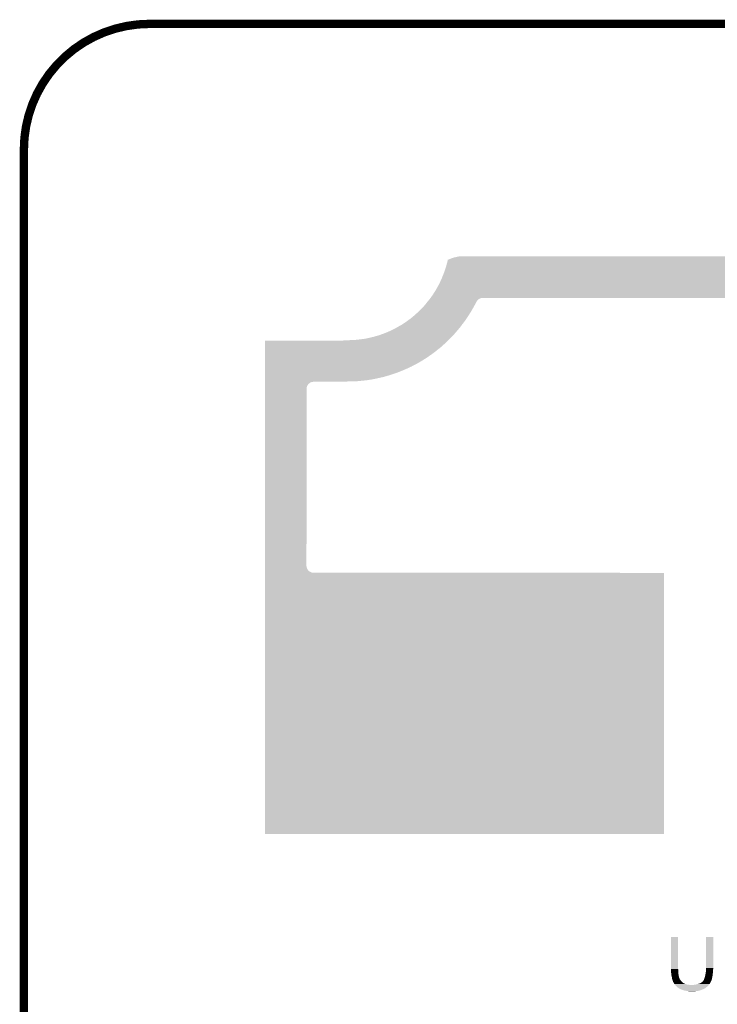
# Model space of a CAD drawing. Extents: x -0.05 to 0.95, y -0.15 to 2.1.
# Tile 24 of 28: x -0.05 to 0.45, y 1.4 to 2.1. Entities that reach past the tile are written whole.
import ezdxf

# ---------------------------------------------------------------- set-up
doc = ezdxf.new("R2010")
doc.units = 0
doc.layers.add('ENOCEAN_5_CLICK_V101_GKO', color=5, linetype='CONTINUOUS')
doc.layers.add('ENOCEAN_5_CLICK_V101_GTO', color=14, linetype='CONTINUOUS')

msp = doc.modelspace()

# ---------------------------------------------------------------- linework, layer by layer
at = {"layer": 'ENOCEAN_5_CLICK_V101_GKO', "const_width": 0.006}
msp.add_lwpolyline([(0.04, 2.1, 0.414214), (-0.05, 2.01)], format="xyb", dxfattribs=at)
for points in [[(0.04, 2.1), (0.86, 2.1)], [(-0.05, -0.15), (-0.05, 2.01)]]:
    msp.add_lwpolyline(points, dxfattribs=at)
at = {"layer": 'ENOCEAN_5_CLICK_V101_GTO'}
for points in [[(0.2533, 1.9311), (0.254, 1.9314), (0.6396, 1.9311), (0.6396, 1.9314)], [(0.254, 1.9314), (0.2566, 1.9324), (0.6396, 1.9314), (0.6396, 1.9324)], [(0.2566, 1.9324), (0.258, 1.9328), (0.6396, 1.9324), (0.6396, 1.9328)], [(0.258, 1.9328), (0.2593, 1.9331), (0.6396, 1.9328), (0.6396, 1.9331)], [(0.2593, 1.9331), (0.2607, 1.9334), (0.6396, 1.9331), (0.6396, 1.9334)], [(0.2607, 1.9334), (0.2621, 1.9336), (0.63858, 1.9334), (0.4042, 1.9336)], [(0.2607, 1.9334), (0.2607, 1.9334), (0.6396, 1.9334), (0.63858, 1.9334)], [(0.2621, 1.9336), (0.2634, 1.9337), (0.4042, 1.9336), (0.287, 1.9337)], [(0.2512, 1.9236), (0.2519, 1.9258), (0.6396, 1.9236), (0.6396, 1.9258)], [(0.2519, 1.9258), (0.252, 1.9259), (0.6396, 1.9258), (0.6396, 1.9259)], [(0.252, 1.9259), (0.2526, 1.9281), (0.6396, 1.9259), (0.6396, 1.9281)], [(0.2526, 1.9282), (0.2532, 1.9304), (0.6396, 1.9282), (0.6396, 1.9304)], [(0.2526, 1.9281), (0.2526, 1.9282), (0.6396, 1.9281), (0.6396, 1.9282)], [(0.2532, 1.9306), (0.2533, 1.9311), (0.6396, 1.9306), (0.6396, 1.9311)], [(0.2532, 1.9304), (0.2532, 1.9306), (0.6396, 1.9304), (0.6396, 1.9306)], [(0.2486, 1.9169), (0.2495, 1.919), (0.6396, 1.9169), (0.6396, 1.919)], [(0.2495, 1.9191), (0.2504, 1.9212), (0.6396, 1.9191), (0.6396, 1.9212)], [(0.2495, 1.919), (0.2495, 1.9191), (0.6396, 1.919), (0.6396, 1.9191)], [(0.2504, 1.9214), (0.2512, 1.9235), (0.6396, 1.9214), (0.6396, 1.9235)], [(0.2504, 1.9212), (0.2504, 1.9214), (0.6396, 1.9212), (0.6396, 1.9214)], [(0.2512, 1.9235), (0.2512, 1.9236), (0.6396, 1.9235), (0.6396, 1.9236)], [(0.2441, 1.9084), (0.2452, 1.9103), (0.6396, 1.9084), (0.6396, 1.9103)], [(0.2452, 1.9104), (0.2453, 1.9105), (0.6396, 1.9104), (0.6396, 1.9105)], [(0.2452, 1.9103), (0.2452, 1.9104), (0.6396, 1.9103), (0.6396, 1.9104)], [(0.2453, 1.9105), (0.2464, 1.9124), (0.6396, 1.9105), (0.6396, 1.9124)], [(0.2464, 1.9125), (0.2465, 1.9126), (0.6396, 1.9125), (0.6396, 1.9126)], [(0.2464, 1.9124), (0.2464, 1.9125), (0.6396, 1.9124), (0.6396, 1.9125)], [(0.2465, 1.9126), (0.2475, 1.9146), (0.6396, 1.9126), (0.6396, 1.9146)], [(0.2475, 1.9146), (0.2476, 1.9147), (0.6396, 1.9146), (0.6396, 1.9147)], [(0.2476, 1.9147), (0.2485, 1.9168), (0.6396, 1.9147), (0.6396, 1.9168)], [(0.2486, 1.9168), (0.2486, 1.9169), (0.6396, 1.9168), (0.6396, 1.9169)], [(0.24037, 1.903), (0.24052, 1.9032), (0.2757, 1.903), (0.2759, 1.9032)], [(0.24052, 1.9032), (0.2406, 1.9033), (0.276, 1.9032), (0.2762, 1.9033)], [(0.24052, 1.9032), (0.24052, 1.9032), (0.2759, 1.9032), (0.276, 1.9032)], [(0.2406, 1.9033), (0.24068, 1.9034), (0.2762, 1.9033), (0.2763, 1.9034)], [(0.24068, 1.9034), (0.24076, 1.9035), (0.2764, 1.9034), (0.2765, 1.9035)], [(0.24068, 1.9034), (0.24068, 1.9034), (0.2763, 1.9034), (0.2764, 1.9034)], [(0.24076, 1.9035), (0.24083, 1.9036), (0.2767, 1.9035), (0.2768, 1.9036)], [(0.24076, 1.9035), (0.24076, 1.9035), (0.2765, 1.9035), (0.2767, 1.9035)], [(0.24083, 1.9036), (0.24091, 1.9037), (0.2771, 1.9036), (0.2772, 1.9037)], [(0.24083, 1.9036), (0.24083, 1.9036), (0.2768, 1.9036), (0.2771, 1.9036)], [(0.24091, 1.9037), (0.24099, 1.9038), (0.2774, 1.9037), (0.2776, 1.9038)], [(0.24091, 1.9037), (0.24091, 1.9037), (0.2772, 1.9037), (0.2774, 1.9037)], [(0.24099, 1.9038), (0.2413, 1.9042), (0.6396, 1.9038), (0.6396, 1.9042)], [(0.2413, 1.9043), (0.2414, 1.9044), (0.6396, 1.9043), (0.6396, 1.9044)], [(0.2413, 1.9042), (0.2413, 1.9043), (0.6396, 1.9042), (0.6396, 1.9043)], [(0.2414, 1.9044), (0.2427, 1.9062), (0.6396, 1.9044), (0.6396, 1.9062)], [(0.2427, 1.9063), (0.2428, 1.9064), (0.6396, 1.9063), (0.6396, 1.9064)], [(0.2427, 1.9062), (0.2427, 1.9063), (0.6396, 1.9062), (0.6396, 1.9063)], [(0.2428, 1.9064), (0.244, 1.9083), (0.6396, 1.9064), (0.6396, 1.9083)], [(0.244, 1.9083), (0.2441, 1.9084), (0.6396, 1.9083), (0.6396, 1.9084)], [(0.605, 1.9037), (0.2776, 1.9038), (0.6396, 1.9037), (0.6396, 1.9038)], [(0.2324, 1.894), (0.2348, 1.8964), (0.2699, 1.894), (0.2713, 1.8964)], [(0.2348, 1.8964), (0.2352, 1.8968), (0.2713, 1.8964), (0.27152, 1.8968)], [(0.2352, 1.8968), (0.2352, 1.8969), (0.27152, 1.8968), (0.27158, 1.8969)], [(0.2353, 1.8969), (0.2368, 1.8986), (0.27158, 1.8969), (0.27253, 1.8986)], [(0.2368, 1.8986), (0.2369, 1.8987), (0.27253, 1.8986), (0.27259, 1.8987)], [(0.2369, 1.8987), (0.23706, 1.8989), (0.27259, 1.8987), (0.2727, 1.8989)], [(0.23706, 1.8989), (0.2383, 1.9004), (0.2727, 1.8989), (0.27348, 1.9004)], [(0.2383, 1.9004), (0.2384, 1.9005), (0.27348, 1.9004), (0.27353, 1.9005)], [(0.2384, 1.9006), (0.23889, 1.9012), (0.27359, 1.9006), (0.2739, 1.9012)], [(0.2384, 1.9005), (0.2384, 1.9006), (0.27353, 1.9005), (0.27359, 1.9006)], [(0.23889, 1.9012), (0.23898, 1.9013), (0.2739, 1.9012), (0.274, 1.9013)], [(0.23898, 1.9013), (0.23914, 1.9015), (0.274, 1.9013), (0.2741, 1.9015)], [(0.23914, 1.9015), (0.23922, 1.9016), (0.2741, 1.9015), (0.2742, 1.9016)], [(0.23922, 1.9016), (0.23931, 1.9017), (0.2742, 1.9016), (0.2742, 1.9017)], [(0.23931, 1.9017), (0.23972, 1.9022), (0.2742, 1.9017), (0.2747, 1.9022)], [(0.23972, 1.9022), (0.2398, 1.9023), (0.2747, 1.9022), (0.27475, 1.9023)], [(0.2398, 1.9023), (0.2399, 1.9024), (0.27475, 1.9023), (0.2748, 1.9024)], [(0.2399, 1.9024), (0.24037, 1.903), (0.2749, 1.9024), (0.2755, 1.903)], [(0.2399, 1.9024), (0.2399, 1.9024), (0.2748, 1.9024), (0.2749, 1.9024)], [(0.24037, 1.903), (0.24037, 1.903), (0.2755, 1.903), (0.2757, 1.903)], [(0.2264, 1.8888), (0.22701, 1.8893), (0.26655, 1.8888), (0.2669, 1.8893)], [(0.22701, 1.8893), (0.2281, 1.8902), (0.2669, 1.8893), (0.26749, 1.8902)], [(0.2281, 1.8902), (0.2282, 1.8903), (0.26749, 1.8902), (0.26755, 1.8903)], [(0.2282, 1.8903), (0.22976, 1.8916), (0.26755, 1.8903), (0.2684, 1.8916)], [(0.22976, 1.8916), (0.23, 1.8918), (0.2684, 1.8916), (0.26852, 1.8918)], [(0.23, 1.8918), (0.2301, 1.8919), (0.26852, 1.8918), (0.26859, 1.8919)], [(0.2301, 1.8919), (0.2317, 1.8934), (0.26859, 1.8919), (0.26953, 1.8934)], [(0.2317, 1.8934), (0.2318, 1.8935), (0.26953, 1.8934), (0.26959, 1.8935)], [(0.2319, 1.8935), (0.2324, 1.894), (0.26959, 1.8935), (0.2699, 1.894)], [(0.2141, 1.8812), (0.2161, 1.8822), (0.26079, 1.8812), (0.26164, 1.8822)], [(0.2162, 1.8823), (0.21656, 1.8825), (0.26173, 1.8823), (0.2619, 1.8825)], [(0.2162, 1.8822), (0.2162, 1.8823), (0.26164, 1.8822), (0.26173, 1.8823)], [(0.21656, 1.8825), (0.2182, 1.8834), (0.2619, 1.8825), (0.26257, 1.8834)], [(0.2183, 1.8835), (0.2203, 1.8846), (0.26264, 1.8835), (0.26345, 1.8846)], [(0.2183, 1.8834), (0.2183, 1.8835), (0.26257, 1.8834), (0.26264, 1.8835)], [(0.2203, 1.8846), (0.2203, 1.8847), (0.26345, 1.8846), (0.26353, 1.8847)], [(0.2204, 1.8847), (0.22056, 1.8848), (0.26353, 1.8847), (0.2636, 1.8848)], [(0.22056, 1.8848), (0.2223, 1.8859), (0.2636, 1.8848), (0.26445, 1.8859)], [(0.2223, 1.8859), (0.2224, 1.886), (0.26445, 1.8859), (0.26453, 1.886)], [(0.2224, 1.886), (0.22386, 1.887), (0.26453, 1.886), (0.2653, 1.887)], [(0.22386, 1.887), (0.2243, 1.8873), (0.2653, 1.887), (0.26551, 1.8873)], [(0.2243, 1.8873), (0.2244, 1.8874), (0.26551, 1.8873), (0.26558, 1.8874)], [(0.2244, 1.8874), (0.2262, 1.8887), (0.26558, 1.8874), (0.26648, 1.8887)], [(0.2262, 1.8887), (0.2263, 1.8888), (0.26648, 1.8887), (0.26655, 1.8888)], [(0.1957, 1.8749), (0.1958, 1.875), (0.2551, 1.8749), (0.2552, 1.875)], [(0.1959, 1.875), (0.1981, 1.8754), (0.2552, 1.875), (0.2556, 1.8754)], [(0.1981, 1.8754), (0.1981, 1.8755), (0.2556, 1.8754), (0.2557, 1.8755)], [(0.1982, 1.8755), (0.2004, 1.876), (0.2557, 1.8755), (0.2562, 1.876)], [(0.2004, 1.876), (0.2005, 1.8761), (0.2562, 1.876), (0.2563, 1.8761)], [(0.2006, 1.8761), (0.20095, 1.8762), (0.2563, 1.8761), (0.2564, 1.8762)], [(0.20095, 1.8762), (0.2027, 1.8767), (0.2564, 1.8762), (0.25685, 1.8767)], [(0.2029, 1.8767), (0.205, 1.8774), (0.25685, 1.8767), (0.25749, 1.8774)], [(0.205, 1.8774), (0.2051, 1.8775), (0.25749, 1.8774), (0.25758, 1.8775)], [(0.2052, 1.8775), (0.2073, 1.8782), (0.25758, 1.8775), (0.25821, 1.8782)], [(0.2073, 1.8782), (0.2074, 1.8783), (0.25821, 1.8782), (0.2583, 1.8783)], [(0.2075, 1.8783), (0.2095, 1.8791), (0.2583, 1.8783), (0.25899, 1.8791)], [(0.2095, 1.8791), (0.2096, 1.8792), (0.25899, 1.8791), (0.25907, 1.8792)], [(0.2097, 1.8792), (0.2118, 1.8801), (0.25907, 1.8792), (0.25984, 1.8801)], [(0.2119, 1.8801), (0.2139, 1.8811), (0.25984, 1.8801), (0.2607, 1.8811)], [(0.214, 1.8811), (0.214, 1.8812), (0.2607, 1.8811), (0.26079, 1.8812)], [(0.1226, 1.8704), (0.1226, 1.8733), (0.2504, 1.8704), (0.25345, 1.8733)], [(0.1226, 1.8685), (0.1226, 1.8704), (0.2483, 1.8685), (0.2504, 1.8704)], [(0.1226, 1.8668), (0.1226, 1.8685), (0.2461, 1.8668), (0.2483, 1.8685)], [(0.1784, 1.8733), (0.1786, 1.8734), (0.25345, 1.8733), (0.25356, 1.8734)], [(0.1789, 1.8734), (0.1803, 1.8735), (0.25356, 1.8734), (0.25366, 1.8735)], [(0.1812, 1.8735), (0.1837, 1.8736), (0.25366, 1.8735), (0.25377, 1.8736)], [(0.1839, 1.8736), (0.1862, 1.8737), (0.25377, 1.8736), (0.25387, 1.8737)], [(0.1863, 1.8737), (0.1886, 1.8739), (0.25387, 1.8737), (0.25408, 1.8739)], [(0.1887, 1.8739), (0.191, 1.8742), (0.25408, 1.8739), (0.2544, 1.8742)], [(0.1911, 1.8742), (0.1933, 1.8745), (0.2544, 1.8742), (0.2547, 1.8745)], [(0.1935, 1.8745), (0.1957, 1.8749), (0.2547, 1.8745), (0.2551, 1.8749)], [(0.1226, 1.865), (0.1226, 1.8668), (0.2439, 1.865), (0.2461, 1.8668)], [(0.1226, 1.8634), (0.1226, 1.865), (0.2417, 1.8634), (0.2439, 1.865)], [(0.1226, 1.8618), (0.1226, 1.8634), (0.2394, 1.8618), (0.2417, 1.8634)], [(0.1226, 1.8602), (0.1226, 1.8618), (0.237, 1.8602), (0.2394, 1.8618)], [(0.1226, 1.8588), (0.1226, 1.8602), (0.2347, 1.8588), (0.237, 1.8602)], [(0.1226, 1.8573), (0.1226, 1.8588), (0.2322, 1.8573), (0.2347, 1.8588)], [(0.1226, 1.856), (0.1226, 1.8573), (0.2298, 1.856), (0.2322, 1.8573)], [(0.1226, 1.8547), (0.1226, 1.856), (0.2273, 1.8547), (0.2298, 1.856)], [(0.1226, 1.8535), (0.1226, 1.8547), (0.2248, 1.8535), (0.2273, 1.8547)], [(0.1226, 1.8513), (0.1226, 1.8535), (0.2196, 1.8513), (0.2248, 1.8535)], [(0.1226, 1.8503), (0.1226, 1.8513), (0.217, 1.8503), (0.2196, 1.8513)], [(0.1226, 1.8494), (0.1226, 1.8503), (0.2144, 1.8494), (0.217, 1.8503)], [(0.1226, 1.8485), (0.1226, 1.8494), (0.2117, 1.8485), (0.2144, 1.8494)], [(0.1226, 1.8477), (0.1226, 1.8485), (0.209, 1.8477), (0.2117, 1.8485)], [(0.1226, 1.847), (0.1226, 1.8477), (0.2063, 1.847), (0.209, 1.8477)], [(0.1226, 1.8458), (0.1226, 1.847), (0.2009, 1.8458), (0.2063, 1.847)], [(0.1226, 1.8453), (0.1226, 1.8458), (0.1981, 1.8453), (0.2009, 1.8458)], [(0.1226, 1.8449), (0.1226, 1.8453), (0.1954, 1.8449), (0.1981, 1.8453)], [(0.1226, 1.8443), (0.1226, 1.8449), (0.1898, 1.8443), (0.1954, 1.8449)], [(0.1226, 1.8441), (0.1226, 1.8443), (0.187, 1.8441), (0.1898, 1.8443)], [(0.1226, 1.844), (0.1226, 1.8441), (0.1842, 1.844), (0.187, 1.8441)], [(0.1226, 1.8438), (0.1226, 1.844), (0.1802, 1.8438), (0.1816, 1.844)], [(0.1226, 1.8437), (0.1226, 1.8438), (0.1568, 1.8437), (0.157, 1.8438)], [(0.1226, 1.8438), (0.1226, 1.8438), (0.157, 1.8438), (0.1802, 1.8438)], [(0.1226, 1.8436), (0.1226, 1.8437), (0.1559, 1.8436), (0.1562, 1.8437)], [(0.1226, 1.8437), (0.1226, 1.8437), (0.1562, 1.8437), (0.1568, 1.8437)], [(0.1226, 1.8435), (0.1226, 1.8436), (0.1557, 1.8435), (0.1559, 1.8436)], [(0.1226, 1.8433), (0.1226, 1.8435), (0.1551, 1.8433), (0.1557, 1.8435)], [(0.1226, 1.8431), (0.1226, 1.8433), (0.1549, 1.8431), (0.1551, 1.8433)], [(0.1226, 1.843), (0.1226, 1.8431), (0.1547, 1.843), (0.1549, 1.8431)], [(0.1226, 1.8428), (0.1226, 1.843), (0.1544, 1.8428), (0.1546, 1.843)], [(0.1226, 1.843), (0.1226, 1.843), (0.1546, 1.843), (0.1547, 1.843)], [(0.1226, 1.8427), (0.1226, 1.8428), (0.1542, 1.8427), (0.1544, 1.8428)], [(0.1226, 1.8419), (0.1226, 1.8427), (0.1534, 1.8419), (0.1542, 1.8427)], [(0.1226, 1.8416), (0.1226, 1.8419), (0.1532, 1.8416), (0.1534, 1.8419)], [(0.1226, 1.8414), (0.1226, 1.8416), (0.1531, 1.8414), (0.1532, 1.8416)], [(0.1226, 1.8411), (0.1226, 1.8414), (0.1529, 1.8411), (0.1531, 1.8414)], [(0.1226, 1.8407), (0.1226, 1.8411), (0.1527, 1.8407), (0.1529, 1.8411)], [(0.1226, 1.8401), (0.1226, 1.8407), (0.1525, 1.8401), (0.1527, 1.8407)], [(0.1226, 1.8399), (0.1226, 1.8401), (0.1524, 1.8399), (0.1525, 1.8401)], [(0.1226, 1.8396), (0.1226, 1.8399), (0.1524, 1.8396), (0.1524, 1.8399)], [(0.1226, 1.8393), (0.1226, 1.8396), (0.1523, 1.8393), (0.1524, 1.8396)], [(0.1226, 1.8388), (0.1226, 1.8393), (0.1523, 1.8388), (0.1523, 1.8393)], [(0.1226, 1.7121), (0.1226, 1.8388), (0.1522, 1.7121), (0.1523, 1.8388)], [(0.1226, 1.7116), (0.1226, 1.7121), (0.1522, 1.7116), (0.1522, 1.7121)], [(0.1226, 1.7113), (0.1226, 1.7116), (0.1523, 1.7113), (0.1522, 1.7116)], [(0.1226, 1.711), (0.1226, 1.7113), (0.1523, 1.711), (0.1523, 1.7113)], [(0.1226, 1.7107), (0.1226, 1.711), (0.1524, 1.7107), (0.1523, 1.711)], [(0.1226, 1.7103), (0.1226, 1.7107), (0.1526, 1.7103), (0.1524, 1.7107)], [(0.1226, 1.71), (0.1226, 1.7103), (0.1527, 1.71), (0.1526, 1.7103)], [(0.1226, 1.7099), (0.1226, 1.71), (0.1527, 1.7099), (0.1527, 1.71)], [(0.1226, 1.7095), (0.1226, 1.7099), (0.153, 1.7095), (0.1527, 1.7099)], [(0.1226, 1.7094), (0.1226, 1.7095), (0.153, 1.7094), (0.153, 1.7095)], [(0.1226, 1.709), (0.1226, 1.7094), (0.1533, 1.709), (0.153, 1.7094)], [(0.1226, 1.7089), (0.1226, 1.709), (0.1533, 1.7089), (0.1533, 1.709)], [(0.1226, 1.7086), (0.1226, 1.7089), (0.1537, 1.7086), (0.1533, 1.7089)], [(0.1226, 1.7082), (0.1226, 1.7086), (0.1541, 1.7082), (0.1537, 1.7086)], [(0.1226, 1.708), (0.1226, 1.7082), (0.1544, 1.708), (0.1541, 1.7082)], [(0.1226, 1.7079), (0.1226, 1.708), (0.1545, 1.7079), (0.1544, 1.708)], [(0.1226, 1.7077), (0.1226, 1.7079), (0.1549, 1.7077), (0.1545, 1.7079)], [(0.1226, 1.7076), (0.1226, 1.7077), (0.155, 1.7076), (0.1549, 1.7077)], [(0.1226, 1.7075), (0.1226, 1.7076), (0.1553, 1.7075), (0.155, 1.7076)], [(0.1226, 1.7074), (0.1226, 1.7075), (0.1555, 1.7074), (0.1553, 1.7075)], [(0.1226, 1.7072), (0.1226, 1.7074), (0.1561, 1.7072), (0.1555, 1.7074)], [(0.1226, 1.7071), (0.1226, 1.7072), (0.1566, 1.7071), (0.1565, 1.7072)], [(0.1226, 1.7072), (0.1226, 1.7072), (0.1565, 1.7072), (0.1561, 1.7072)], [(0.1226, 1.707), (0.1226, 1.7071), (0.4081, 1.707), (0.1572, 1.7071)], [(0.1226, 1.52), (0.1226, 1.707), (0.4081, 1.52), (0.4081, 1.707)], [(0.413, 1.4234), (0.413, 1.4464), (0.4181, 1.4234), (0.4181, 1.4464)], [(0.413, 1.4464), (0.413, 1.4464), (0.4181, 1.4464), (0.413, 1.4464)], [(0.4381, 1.4242), (0.4381, 1.4464), (0.4432, 1.4242), (0.4432, 1.4464)], [(0.4381, 1.4464), (0.4381, 1.4464), (0.4432, 1.4464), (0.4381, 1.4464)], [(0.4381, 1.4233), (0.4381, 1.4242), (0.4432, 1.4233), (0.4432, 1.4242)], [(0.413, 1.4231), (0.413, 1.4234), (0.41818, 1.4231), (0.4181, 1.4234)], [(0.41301, 1.423), (0.413, 1.4231), (0.4182, 1.423), (0.41818, 1.4231)], [(0.4131, 1.422), (0.41301, 1.423), (0.4182, 1.422), (0.4182, 1.423)], [(0.4131, 1.4214), (0.4131, 1.422), (0.4182, 1.4214), (0.4182, 1.422)], [(0.4131, 1.421), (0.4131, 1.4214), (0.41823, 1.421), (0.4182, 1.4214)], [(0.41319, 1.4202), (0.4131, 1.421), (0.4183, 1.4202), (0.41823, 1.421)], [(0.4132, 1.4201), (0.41319, 1.4202), (0.41832, 1.4201), (0.4183, 1.4202)], [(0.4134, 1.4185), (0.4132, 1.4201), (0.41858, 1.4185), (0.41832, 1.4201)], [(0.4136, 1.4178), (0.4134, 1.4185), (0.4187, 1.4178), (0.41858, 1.4185)], [(0.41367, 1.4173), (0.4136, 1.4178), (0.4188, 1.4173), (0.4187, 1.4178)], [(0.4137, 1.4171), (0.41367, 1.4173), (0.41888, 1.4171), (0.4188, 1.4173)], [(0.41375, 1.4168), (0.4137, 1.4171), (0.419, 1.4168), (0.41888, 1.4171)], [(0.41377, 1.4167), (0.41375, 1.4168), (0.4191, 1.4167), (0.419, 1.4168)], [(0.4369, 1.4166), (0.4371, 1.4172), (0.44236, 1.4166), (0.44248, 1.4172)], [(0.4371, 1.4172), (0.43727, 1.4178), (0.44248, 1.4172), (0.4426, 1.4178)], [(0.43727, 1.4178), (0.4373, 1.4179), (0.4426, 1.4178), (0.44262, 1.4179)], [(0.4373, 1.4179), (0.43763, 1.4194), (0.44262, 1.4179), (0.4429, 1.4194)], [(0.43763, 1.4194), (0.4377, 1.4197), (0.4429, 1.4194), (0.44292, 1.4197)], [(0.4377, 1.4197), (0.4379, 1.4207), (0.44292, 1.4197), (0.44299, 1.4207)], [(0.4379, 1.4207), (0.43792, 1.4209), (0.44299, 1.4207), (0.443, 1.4209)], [(0.43792, 1.4209), (0.43798, 1.4215), (0.443, 1.4209), (0.4431, 1.4215)], [(0.43798, 1.4215), (0.438, 1.4217), (0.4431, 1.4215), (0.4431, 1.4217)], [(0.438, 1.4217), (0.43809, 1.4228), (0.4431, 1.4217), (0.4431, 1.4228)], [(0.43809, 1.4228), (0.4381, 1.4229), (0.4431, 1.4228), (0.44312, 1.4229)], [(0.4381, 1.4229), (0.4381, 1.4233), (0.44312, 1.4229), (0.4432, 1.4233)], [(0.4138, 1.4165), (0.41377, 1.4167), (0.41917, 1.4165), (0.4191, 1.4167)], [(0.41384, 1.4164), (0.4138, 1.4165), (0.4192, 1.4164), (0.41917, 1.4165)], [(0.414, 1.416), (0.41384, 1.4164), (0.4194, 1.416), (0.4192, 1.4164)], [(0.4141, 1.4155), (0.414, 1.416), (0.4198, 1.4155), (0.4194, 1.416)], [(0.4143, 1.4149), (0.4141, 1.4155), (0.4202, 1.4149), (0.4198, 1.4155)], [(0.4144, 1.4147), (0.4143, 1.4149), (0.42037, 1.4147), (0.4202, 1.4149)], [(0.4144, 1.4145), (0.4144, 1.4147), (0.42053, 1.4145), (0.42037, 1.4147)], [(0.41452, 1.4143), (0.4144, 1.4145), (0.4207, 1.4143), (0.42053, 1.4145)], [(0.41487, 1.4137), (0.41452, 1.4143), (0.4214, 1.4137), (0.4207, 1.4143)], [(0.4151, 1.4133), (0.41487, 1.4137), (0.42204, 1.4133), (0.4214, 1.4137)], [(0.41516, 1.4132), (0.4151, 1.4133), (0.4222, 1.4132), (0.42204, 1.4133)], [(0.41529, 1.413), (0.41516, 1.4132), (0.4225, 1.413), (0.4223, 1.4132)], [(0.41516, 1.4132), (0.41516, 1.4132), (0.4223, 1.4132), (0.4222, 1.4132)], [(0.41542, 1.4128), (0.41529, 1.413), (0.423, 1.4128), (0.4225, 1.413)], [(0.41555, 1.4126), (0.41542, 1.4128), (0.4237, 1.4126), (0.423, 1.4128)], [(0.41574, 1.4123), (0.41555, 1.4126), (0.4245, 1.4123), (0.4237, 1.4126)], [(0.4158, 1.4122), (0.41574, 1.4123), (0.4255, 1.4122), (0.4245, 1.4123)], [(0.41598, 1.412), (0.4158, 1.4122), (0.4265, 1.412), (0.4255, 1.4122)], [(0.41607, 1.4119), (0.41598, 1.412), (0.4277, 1.4119), (0.4265, 1.412)], [(0.4166, 1.4113), (0.41607, 1.4119), (0.43939, 1.4113), (0.43992, 1.4119)], [(0.41671, 1.4112), (0.4166, 1.4113), (0.4393, 1.4112), (0.43939, 1.4113)], [(0.41774, 1.4103), (0.41671, 1.4112), (0.4383, 1.4103), (0.4393, 1.4112)], [(0.4182, 1.4099), (0.41774, 1.4103), (0.43777, 1.4099), (0.4383, 1.4103)], [(0.4188, 1.4095), (0.4182, 1.4099), (0.43723, 1.4095), (0.43777, 1.4099)], [(0.4283, 1.4119), (0.4286, 1.412), (0.43992, 1.4119), (0.44001, 1.412)], [(0.4291, 1.412), (0.4296, 1.4121), (0.44001, 1.412), (0.4401, 1.4121)], [(0.4296, 1.4121), (0.4308, 1.4123), (0.4401, 1.4121), (0.44026, 1.4123)], [(0.4308, 1.4123), (0.4321, 1.4126), (0.44026, 1.4123), (0.44049, 1.4126)], [(0.4321, 1.4126), (0.4334, 1.413), (0.44049, 1.4126), (0.4408, 1.413)], [(0.4334, 1.413), (0.4346, 1.4136), (0.4408, 1.413), (0.4411, 1.4136)], [(0.4346, 1.4136), (0.4349, 1.4138), (0.4411, 1.4136), (0.4412, 1.4138)], [(0.4349, 1.4138), (0.4352, 1.414), (0.4412, 1.4138), (0.44133, 1.414)], [(0.4352, 1.414), (0.4357, 1.4144), (0.44133, 1.414), (0.4416, 1.4144)], [(0.4357, 1.4144), (0.4358, 1.4145), (0.4416, 1.4144), (0.44165, 1.4145)], [(0.4358, 1.4145), (0.4359, 1.4147), (0.44165, 1.4145), (0.44175, 1.4147)], [(0.4359, 1.4147), (0.436, 1.4148), (0.44175, 1.4147), (0.4418, 1.4148)], [(0.436, 1.4148), (0.4361, 1.4149), (0.4418, 1.4148), (0.4419, 1.4149)], [(0.4361, 1.4149), (0.4363, 1.4153), (0.4419, 1.4149), (0.44201, 1.4153)], [(0.4363, 1.4153), (0.4365, 1.4156), (0.44201, 1.4153), (0.4421, 1.4156)], [(0.4365, 1.4156), (0.43678, 1.4163), (0.4421, 1.4156), (0.4423, 1.4163)], [(0.43678, 1.4163), (0.4369, 1.4166), (0.4423, 1.4163), (0.44236, 1.4166)], [(0.419, 1.4094), (0.4188, 1.4095), (0.4371, 1.4094), (0.43723, 1.4095)], [(0.4192, 1.4093), (0.419, 1.4094), (0.4369, 1.4093), (0.437, 1.4094)], [(0.419, 1.4094), (0.419, 1.4094), (0.437, 1.4094), (0.4371, 1.4094)], [(0.4193, 1.4092), (0.4192, 1.4093), (0.43665, 1.4092), (0.4368, 1.4093)], [(0.4192, 1.4093), (0.4192, 1.4093), (0.4368, 1.4093), (0.4369, 1.4093)], [(0.41953, 1.4091), (0.4193, 1.4092), (0.4365, 1.4091), (0.43665, 1.4092)], [(0.42, 1.4089), (0.41953, 1.4091), (0.4361, 1.4089), (0.4365, 1.4091)], [(0.42023, 1.4088), (0.42, 1.4089), (0.4357, 1.4088), (0.4361, 1.4089)], [(0.4207, 1.4086), (0.42023, 1.4088), (0.4353, 1.4086), (0.4357, 1.4088)], [(0.4219, 1.4082), (0.4207, 1.4086), (0.4341, 1.4082), (0.4353, 1.4086)], [(0.4222, 1.4081), (0.4219, 1.4082), (0.43375, 1.4081), (0.4341, 1.4082)], [(0.4237, 1.4078), (0.4222, 1.4081), (0.4327, 1.4078), (0.43375, 1.4081)], [(0.42435, 1.4077), (0.4237, 1.4078), (0.4319, 1.4077), (0.4327, 1.4078)], [(0.425, 1.4076), (0.42435, 1.4077), (0.431, 1.4076), (0.4319, 1.4077)], [(0.4257, 1.4075), (0.425, 1.4076), (0.43055, 1.4075), (0.431, 1.4076)], [(0.4263, 1.4074), (0.4257, 1.4075), (0.4301, 1.4074), (0.43055, 1.4075)], [(0.4277, 1.4073), (0.4273, 1.4074), (0.4282, 1.4073), (0.4301, 1.4074)]]:
    msp.add_solid(points, dxfattribs=at)

doc.saveas('drawing.dxf')
